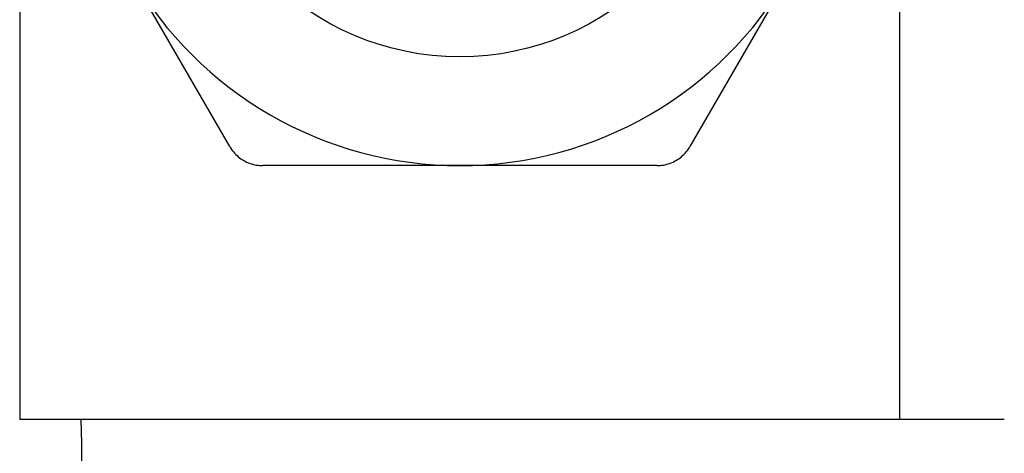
# Model space of a CAD drawing. Header units: inches. Extents: x 6 to 216, y 11 to 118.
# Tile 12 of 212: x 7.723 to 8.231, y 21.482 to 21.705. Entities that reach past the tile are written whole.
import ezdxf

# ---------------------------------------------------------------- set-up
doc = ezdxf.new("R2010")
doc.units = ezdxf.units.IN
doc.header["$MEASUREMENT"] = 0
doc.layers.add('Visible Edges(ANSI)', color=7, linetype='Continuous', lineweight=25)
doc.layers.add('Visible Tangent Edges(ANSI)', color=7, linetype='Continuous', lineweight=25)

msp = doc.modelspace()

# ---------------------------------------------------------------- linework, layer by layer
at = {"layer": 'Visible Edges(ANSI)'}
for p, q in [((7.83143, 21.64003), (7.78057, 21.72812)), ((8.11982, 21.72812), (8.06896, 21.64003)), ((7.9502, 21.63018), (7.84848, 21.63018)), ((8.05192, 21.63018), (7.9502, 21.63018)), ((8.17735, 21.49928), (7.72305, 21.49928)), ((8.2312, 21.49928), (8.17735, 21.49928))]:
    msp.add_line(p, q, dxfattribs=at)
at = {"layer": 'Visible Edges(ANSI)', "flags": 128}
for points in [[(7.83143, 21.64003), (7.83188, 21.6393), (7.83235, 21.63858), (7.83286, 21.63789), (7.8334, 21.63721), (7.83398, 21.63657), (7.83458, 21.63594), (7.8352, 21.63534), (7.83585, 21.63478), (7.83652, 21.63424), (7.83721, 21.63373), (7.83792, 21.63326), (7.83864, 21.63282), (7.83938, 21.63242), (7.84014, 21.63204), (7.84092, 21.6317), (7.84172, 21.63139), (7.84254, 21.63111), (7.84337, 21.63086), (7.84421, 21.63066), (7.84506, 21.63048), (7.84591, 21.63035), (7.84677, 21.63026), (7.84763, 21.6302), (7.84848, 21.63018)], [(8.05192, 21.63018), (8.05277, 21.6302), (8.05363, 21.63026), (8.05448, 21.63035), (8.05534, 21.63048), (8.05619, 21.63066), (8.05703, 21.63086), (8.05786, 21.63111), (8.05867, 21.63139), (8.05947, 21.6317), (8.06026, 21.63204), (8.06102, 21.63242), (8.06176, 21.63282), (8.06248, 21.63326), (8.06319, 21.63373), (8.06387, 21.63424), (8.06454, 21.63478), (8.06519, 21.63534), (8.06582, 21.63594), (8.06642, 21.63657), (8.06699, 21.63721), (8.06753, 21.63789), (8.06804, 21.63858), (8.06852, 21.6393), (8.06896, 21.64003)]]:
    msp.add_lwpolyline(points, dxfattribs=at)
at = {"layer": 'Visible Edges(ANSI)'}
msp.add_circle((7.9502, 21.82605), 0.13976, dxfattribs=at)
for centre, radius, start, end in [((7.9502, 21.82605), 0.19587, 210, 270), ((7.9502, 21.82605), 0.19587, 270, 330), ((7.0992, 21.47573), 0.656, 328.24768, 2.05708)]:
    msp.add_arc(centre, radius, start, end, dxfattribs=at)
at = {"layer": 'Visible Tangent Edges(ANSI)'}
for p, q in [((7.72305, 78.25518), (7.72305, 21.49928)), ((8.17735, 21.49928), (8.17735, 78.25518))]:
    msp.add_line(p, q, dxfattribs=at)

doc.saveas('drawing.dxf')
